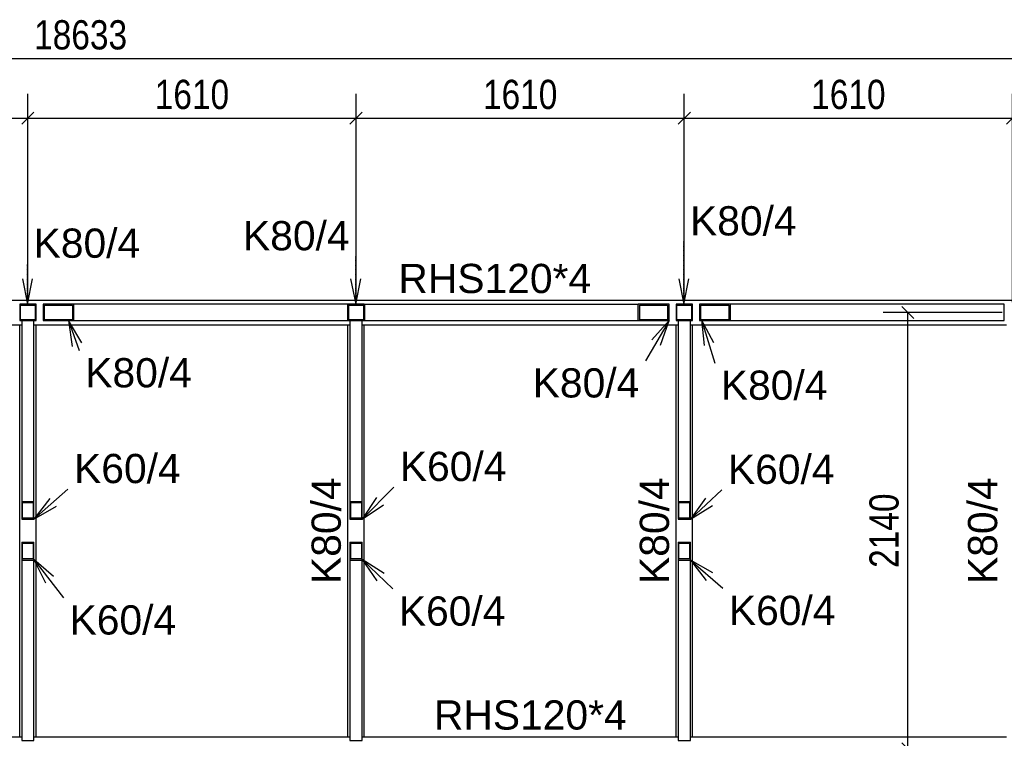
# Model space of a CAD drawing. Header units: millimetres. Extents: x -32861 to 254386, y 0 to 15445.
# Tile 60 of 67: x 200565 to 205395, y 1818 to 5341. Entities that reach past the tile are written whole.
import ezdxf

# ---------------------------------------------------------------- set-up
doc = ezdxf.new("R2010")
doc.units = ezdxf.units.MM
doc.linetypes.add('DXK_LINE_DOT4', pattern=[0.9408, 0.4704, -0.4704])
doc.styles.add('Arial', font='ARIAL.TTF', dxfattribs={"height": 0.2})
doc.styles.add('Arial Narrow', font='ARIALN.TTF', dxfattribs={"height": 0.2})

# ---------------------------------------------------------------- blocks, each defined once
blk = doc.blocks.new('Part-31944 - 31073')
h = blk.add_hatch(color=6)
h.paths.add_polyline_path([(203864.8, 3945.3), (203784.8, 3945.3), (203784.8, 3865.3), (203864.8, 3865.3)])
h.paths.add_polyline_path([(203788.8, 3869.3), (203788.8, 3941.3), (203860.8, 3941.3), (203860.8, 3869.3)])
at = {"color": 7}
for p, q in [((203864.8, 3945.3), (203784.8, 3945.3)), ((203784.8, 3945.3), (203784.8, 3865.3)), ((203788.8, 3869.3), (203788.8, 3941.3)), ((203788.8, 3941.3), (203860.8, 3941.3)), ((203860.8, 3941.3), (203860.8, 3869.3)), ((203864.8, 3865.3), (203864.8, 3945.3)), ((203784.8, 3865.3), (203864.8, 3865.3)), ((203860.8, 3869.3), (203788.8, 3869.3))]:
    blk.add_line(p, q, dxfattribs=at)
blk = doc.blocks.new('Part-32146 - 31073')
at = {"color": 7}
for p, q in [((200564.8, 1825.3), (200564.8, 3845.3)), ((200644.8, 1825.3), (200644.8, 3845.3))]:
    blk.add_line(p, q, dxfattribs=at)
blk = doc.blocks.new('Part-32119 - 31073')
at = {"color": 7}
for p, q in [((203784.8, 1825.3), (203784.8, 3845.3)), ((203864.8, 1825.3), (203864.8, 3845.3))]:
    blk.add_line(p, q, dxfattribs=at)
blk = doc.blocks.new('Part-31974 - 31073')
h = blk.add_hatch(color=6)
h.paths.add_polyline_path([(200830.8, 3945.3), (200679.2, 3945.3), (200679.2, 3865.3), (200830.8, 3865.3)])
h.paths.add_polyline_path([(200686.7, 3869.3), (200686.7, 3941.3), (200823.2, 3941.3), (200823.2, 3869.3)])
at = {"color": 7}
for p, q in [((200830.8, 3945.3), (200679.2, 3945.3)), ((200679.2, 3945.3), (200679.2, 3865.3)), ((200686.7, 3869.3), (200686.7, 3941.3)), ((200686.7, 3941.3), (200823.2, 3941.3)), ((200823.2, 3941.3), (200823.2, 3869.3)), ((202173.8, 3945.3), (200830.8, 3945.3)), ((200830.8, 3865.3), (200830.8, 3945.3)), ((202173.8, 3865.3), (202173.8, 3945.3)), ((200679.2, 3865.3), (200830.8, 3865.3)), ((200823.2, 3869.3), (200686.7, 3869.3)), ((200830.8, 3865.3), (202173.8, 3865.3))]:
    blk.add_line(p, q, dxfattribs=at)
blk = doc.blocks.new('Part-31619 - 31073')
h = blk.add_hatch(color=6)
h.paths.add_polyline_path([(203750.3, 3945.3), (203598.7, 3945.3), (203598.7, 3865.3), (203750.3, 3865.3)])
h.paths.add_polyline_path([(203606.3, 3869.3), (203606.3, 3941.3), (203742.8, 3941.3), (203742.8, 3869.3)])
at = {"color": 7}
for p, q in [((202255.8, 3945.3), (202255.8, 3865.3)), ((202255.8, 3945.3), (203598.7, 3945.3)), ((203598.7, 3865.3), (203598.7, 3945.3)), ((203750.3, 3945.3), (203598.7, 3945.3)), ((203606.3, 3869.3), (203606.3, 3941.3)), ((203606.3, 3941.3), (203742.8, 3941.3)), ((203742.8, 3941.3), (203742.8, 3869.3)), ((203750.3, 3865.3), (203750.3, 3945.3)), ((202255.8, 3865.3), (203598.7, 3865.3)), ((203598.7, 3865.3), (203750.3, 3865.3)), ((203742.8, 3869.3), (203606.3, 3869.3))]:
    blk.add_line(p, q, dxfattribs=at)
blk = doc.blocks.new('Part-31861 - 31073')
h = blk.add_hatch(color=6)
h.paths.add_polyline_path([(200634.8, 2979.1), (200574.8, 2979.1), (200574.8, 2891.2), (200634.8, 2891.2)])
h.paths.add_polyline_path([(200578.8, 2897), (200578.8, 2973.2), (200630.8, 2973.2), (200630.8, 2897)])
at = {"color": 7}
for p, q in [((200634.8, 3864.3), (200574.8, 3864.3)), ((200574.8, 3864.3), (200574.8, 2979.1)), ((200634.8, 2979.1), (200634.8, 3864.3)), ((200574.8, 2979.1), (200634.8, 2979.1)), ((200574.8, 2979.1), (200574.8, 2891.2)), ((200578.8, 2897), (200578.8, 2973.2)), ((200578.8, 2973.2), (200630.8, 2973.2)), ((200630.8, 2973.2), (200630.8, 2897)), ((200634.8, 2891.2), (200634.8, 2979.1)), ((200574.8, 2891.2), (200634.8, 2891.2)), ((200630.8, 2897), (200578.8, 2897))]:
    blk.add_line(p, q, dxfattribs=at)
blk = doc.blocks.new('Part-31624 - 31073')
h = blk.add_hatch(color=6)
h.paths.add_polyline_path([(204050.8, 3945.3), (203899.2, 3945.3), (203899.2, 3865.3), (204050.8, 3865.3)])
h.paths.add_polyline_path([(203906.7, 3869.3), (203906.7, 3941.3), (204043.2, 3941.3), (204043.2, 3869.3)])
at = {"color": 7}
for p, q in [((204050.8, 3945.3), (203899.2, 3945.3)), ((203899.2, 3945.3), (203899.2, 3865.3)), ((203906.7, 3869.3), (203906.7, 3941.3)), ((203906.7, 3941.3), (204043.2, 3941.3)), ((204043.2, 3941.3), (204043.2, 3869.3)), ((205393.8, 3945.3), (204050.8, 3945.3)), ((204050.8, 3865.3), (204050.8, 3945.3)), ((205393.8, 3865.3), (205393.8, 3945.3)), ((203899.2, 3865.3), (204050.8, 3865.3)), ((204043.2, 3869.3), (203906.7, 3869.3)), ((204050.8, 3865.3), (205393.8, 3865.3))]:
    blk.add_line(p, q, dxfattribs=at)
blk = doc.blocks.new('Part-31849 - 31073')
h = blk.add_hatch(color=6)
h.paths.add_polyline_path([(203854.8, 2979.1), (203794.8, 2979.1), (203794.8, 2891.2), (203854.8, 2891.2)])
h.paths.add_polyline_path([(203798.8, 2897), (203798.8, 2973.2), (203850.8, 2973.2), (203850.8, 2897)])
at = {"color": 7}
for p, q in [((203854.8, 3864.3), (203794.8, 3864.3)), ((203794.8, 3864.3), (203794.8, 2979.1)), ((203854.8, 2979.1), (203854.8, 3864.3)), ((203794.8, 2979.1), (203854.8, 2979.1)), ((203794.8, 2979.1), (203794.8, 2891.2)), ((203798.8, 2897), (203798.8, 2973.2)), ((203798.8, 2973.2), (203850.8, 2973.2)), ((203850.8, 2973.2), (203850.8, 2897)), ((203854.8, 2891.2), (203854.8, 2979.1)), ((203794.8, 2891.2), (203854.8, 2891.2)), ((203850.8, 2897), (203798.8, 2897))]:
    blk.add_line(p, q, dxfattribs=at)
blk = doc.blocks.new('Part-31826 - 31073')
h = blk.add_hatch(color=6)
h.paths.add_polyline_path([(202244.8, 2779.4), (202184.8, 2779.4), (202184.8, 2691.5), (202244.8, 2691.5)])
h.paths.add_polyline_path([(202188.8, 2697.4), (202188.8, 2773.5), (202240.8, 2773.5), (202240.8, 2697.4)])
at = {"color": 7}
for p, q in [((202184.8, 2779.4), (202244.8, 2779.4)), ((202184.8, 2779.4), (202184.8, 2691.5)), ((202188.8, 2697.4), (202188.8, 2773.5)), ((202188.8, 2773.5), (202240.8, 2773.5)), ((202240.8, 2773.5), (202240.8, 2697.4)), ((202244.8, 2691.5), (202244.8, 2779.4)), ((202184.8, 2691.5), (202184.8, 1806.3)), ((202184.8, 2691.5), (202244.8, 2691.5)), ((202240.8, 2697.4), (202188.8, 2697.4)), ((202244.8, 1806.3), (202244.8, 2691.5)), ((202184.8, 1806.3), (202244.8, 1806.3))]:
    blk.add_line(p, q, dxfattribs=at)
blk = doc.blocks.new('Part-31831 - 31073')
h = blk.add_hatch(color=6)
h.paths.add_polyline_path([(202244.8, 2979.1), (202184.8, 2979.1), (202184.8, 2891.2), (202244.8, 2891.2)])
h.paths.add_polyline_path([(202188.8, 2897), (202188.8, 2973.2), (202240.8, 2973.2), (202240.8, 2897)])
at = {"color": 7}
for p, q in [((202244.8, 3864.3), (202184.8, 3864.3)), ((202184.8, 3864.3), (202184.8, 2979.1)), ((202244.8, 2979.1), (202244.8, 3864.3)), ((202184.8, 2979.1), (202244.8, 2979.1)), ((202184.8, 2979.1), (202184.8, 2891.2)), ((202188.8, 2897), (202188.8, 2973.2)), ((202188.8, 2973.2), (202240.8, 2973.2)), ((202240.8, 2973.2), (202240.8, 2897)), ((202244.8, 2891.2), (202244.8, 2979.1)), ((202184.8, 2891.2), (202244.8, 2891.2)), ((202240.8, 2897), (202188.8, 2897))]:
    blk.add_line(p, q, dxfattribs=at)
blk = doc.blocks.new('Part-31844 - 31073')
h = blk.add_hatch(color=6)
h.paths.add_polyline_path([(203854.8, 2779.4), (203794.8, 2779.4), (203794.8, 2691.5), (203854.8, 2691.5)])
h.paths.add_polyline_path([(203798.8, 2697.4), (203798.8, 2773.5), (203850.8, 2773.5), (203850.8, 2697.4)])
at = {"color": 7}
for p, q in [((203794.8, 2779.4), (203854.8, 2779.4)), ((203794.8, 2779.4), (203794.8, 2691.5)), ((203798.8, 2697.4), (203798.8, 2773.5)), ((203798.8, 2773.5), (203850.8, 2773.5)), ((203850.8, 2773.5), (203850.8, 2697.4)), ((203854.8, 2691.5), (203854.8, 2779.4)), ((203794.8, 2691.5), (203794.8, 1806.3)), ((203794.8, 2691.5), (203854.8, 2691.5)), ((203850.8, 2697.4), (203798.8, 2697.4)), ((203854.8, 1806.3), (203854.8, 2691.5)), ((203794.8, 1806.3), (203854.8, 1806.3))]:
    blk.add_line(p, q, dxfattribs=at)
blk = doc.blocks.new('Part-31856 - 31073')
h = blk.add_hatch(color=6)
h.paths.add_polyline_path([(200634.8, 2779.4), (200574.8, 2779.4), (200574.8, 2691.5), (200634.8, 2691.5)])
h.paths.add_polyline_path([(200578.8, 2697.4), (200578.8, 2773.5), (200630.8, 2773.5), (200630.8, 2697.4)])
at = {"color": 7}
for p, q in [((200574.8, 2779.4), (200634.8, 2779.4)), ((200574.8, 2779.4), (200574.8, 2691.5)), ((200578.8, 2697.4), (200578.8, 2773.5)), ((200578.8, 2773.5), (200630.8, 2773.5)), ((200630.8, 2773.5), (200630.8, 2697.4)), ((200634.8, 2691.5), (200634.8, 2779.4)), ((200574.8, 2691.5), (200574.8, 1806.3)), ((200574.8, 2691.5), (200634.8, 2691.5)), ((200630.8, 2697.4), (200578.8, 2697.4)), ((200634.8, 1806.3), (200634.8, 2691.5)), ((200574.8, 1806.3), (200634.8, 1806.3))]:
    blk.add_line(p, q, dxfattribs=at)
blk = doc.blocks.new('Part-32116 - 31073')
at = {"color": 7}
for p, q in [((202174.8, 1825.3), (202174.8, 3845.3)), ((202254.8, 1825.3), (202254.8, 3845.3))]:
    blk.add_line(p, q, dxfattribs=at)
blk = doc.blocks.new('Part-31992 - 31073')
h = blk.add_hatch(color=6)
h.paths.add_polyline_path([(200644.8, 3945.3), (200564.8, 3945.3), (200564.8, 3865.3), (200644.8, 3865.3)])
h.paths.add_polyline_path([(200568.8, 3869.3), (200568.8, 3941.3), (200640.8, 3941.3), (200640.8, 3869.3)])
at = {"color": 7}
for p, q in [((200644.8, 3945.3), (200564.8, 3945.3)), ((200564.8, 3945.3), (200564.8, 3865.3)), ((200568.8, 3869.3), (200568.8, 3941.3)), ((200568.8, 3941.3), (200640.8, 3941.3)), ((200640.8, 3941.3), (200640.8, 3869.3)), ((200644.8, 3865.3), (200644.8, 3945.3)), ((200564.8, 3865.3), (200644.8, 3865.3)), ((200640.8, 3869.3), (200568.8, 3869.3))]:
    blk.add_line(p, q, dxfattribs=at)
blk = doc.blocks.new('Part-31997 - 31073')
h = blk.add_hatch(color=6)
h.paths.add_polyline_path([(202254.8, 3945.3), (202174.8, 3945.3), (202174.8, 3865.3), (202254.8, 3865.3)])
h.paths.add_polyline_path([(202178.8, 3869.3), (202178.8, 3941.3), (202250.8, 3941.3), (202250.8, 3869.3)])
at = {"color": 7}
for p, q in [((202254.8, 3945.3), (202174.8, 3945.3)), ((202174.8, 3945.3), (202174.8, 3865.3)), ((202178.8, 3869.3), (202178.8, 3941.3)), ((202178.8, 3941.3), (202250.8, 3941.3)), ((202250.8, 3941.3), (202250.8, 3869.3)), ((202254.8, 3865.3), (202254.8, 3945.3)), ((202174.8, 3865.3), (202254.8, 3865.3)), ((202250.8, 3869.3), (202178.8, 3869.3))]:
    blk.add_line(p, q, dxfattribs=at)
blk = doc.blocks.new('Part-32036 - 31073')
at = {"color": 7}
for p, q in [((197509.2, 3965.3), (208637.1, 3965.3)), ((199024.8, 3845.3), (200574.8, 3845.3)), ((200634.8, 3845.3), (202184.8, 3845.3)), ((202244.8, 3845.3), (203794.8, 3845.3)), ((203854.8, 3845.3), (205404.8, 3845.3))]:
    blk.add_line(p, q, dxfattribs=at)
blk = doc.blocks.new('Part-32109 - 31073')
at = {"color": 7}
for p, q in [((199024.8, 1825.3), (200574.8, 1825.3)), ((200634.8, 1825.3), (202184.8, 1825.3)), ((202244.8, 1825.3), (203794.8, 1825.3)), ((203854.8, 1825.3), (205404.8, 1825.3))]:
    blk.add_line(p, q, dxfattribs=at)
blk = doc.blocks.new('StraightDimension-32371 - 31073')
at = {"color": 174}
blk.add_line((191546.9, 5149.8), (210180.3, 5149.8), dxfattribs=at)
at = {"color": 30, "style": 'Arial Narrow'}
blk.add_text('18633', height=143.16, dxfattribs=at).set_placement((200635.6, 5194.8))
blk = doc.blocks.new('StraightDimension-52635 - 31073')
at = {"color": 174}
for p, q in [((200604.8, 3955.3), (200604.8, 4977.7)), ((202214.8, 3955.3), (202214.8, 4977.7)), ((200634.8, 4887.7), (200574.8, 4827.7)), ((202184.8, 4827.7), (202244.8, 4887.7)), ((200604.8, 4857.7), (202214.8, 4857.7))]:
    blk.add_line(p, q, dxfattribs=at)
at = {"color": 30, "style": 'Arial Narrow'}
blk.add_text('1610', height=143.16, dxfattribs=at).set_placement((201227.4, 4902.7))
blk = doc.blocks.new('StraightDimension-32440 - 31073')
at = {"color": 174}
for p, q in [((204951.3, 3875.3), (204891.3, 3935.3)), ((205384.8, 3905.3), (204801.3, 3905.3)), ((204921.3, 1765.3), (204921.3, 3905.3)), ((204891.3, 1795.3), (204951.3, 1735.3)), ((205343.8, 1765.3), (204801.3, 1765.3))]:
    blk.add_line(p, q, dxfattribs=at)
at = {"color": 30, "style": 'Arial Narrow'}
blk.add_text('2140', height=143.16, rotation=90.0002, dxfattribs=at).set_placement((204876.3, 2652.9))
blk = doc.blocks.new('StraightDimension-52636 - 31073')
at = {"color": 174}
for p, q in [((198994.8, 3955.3), (198994.8, 4977.7)), ((200604.8, 3955.3), (200604.8, 4977.7)), ((199024.8, 4887.7), (198964.8, 4827.7)), ((200574.8, 4827.7), (200634.8, 4887.7)), ((198994.8, 4857.7), (200604.8, 4857.7))]:
    blk.add_line(p, q, dxfattribs=at)
at = {"color": 30, "style": 'Arial Narrow'}
blk.add_text('1610', height=143.16, dxfattribs=at).set_placement((199617.4, 4902.7))
blk = doc.blocks.new('StraightDimension-52634 - 31073')
at = {"color": 174}
for p, q in [((202214.8, 3955.3), (202214.8, 4977.7)), ((203824.8, 3955.3), (203824.8, 4977.7)), ((202244.8, 4887.7), (202184.8, 4827.7)), ((203794.8, 4827.7), (203854.8, 4887.7)), ((202214.8, 4857.7), (203824.8, 4857.7))]:
    blk.add_line(p, q, dxfattribs=at)
at = {"color": 30, "style": 'Arial Narrow'}
blk.add_text('1610', height=143.16, dxfattribs=at).set_placement((202837.4, 4902.7))
blk = doc.blocks.new('StraightDimension-52633 - 31073')
at = {"color": 174}
for p, q in [((203824.8, 3955.3), (203824.8, 4977.7)), ((205434.8, 3955.3), (205434.8, 4977.7)), ((203854.8, 4887.7), (203794.8, 4827.7)), ((205404.8, 4827.7), (205464.8, 4887.7)), ((203824.8, 4857.7), (205434.8, 4857.7))]:
    blk.add_line(p, q, dxfattribs=at)
at = {"color": 30, "style": 'Arial Narrow'}
blk.add_text('1610', height=143.16, dxfattribs=at).set_placement((204447.4, 4902.7))
blk = doc.blocks.new('Mark-31852 - 31073')
at = {"color": 136}
for p, q in [((200634.8, 2694.4), (200779.3, 2506.2)), ((200634.8, 2694.4), (200691.1, 2580.1)), ((200730.7, 2610.5), (200634.8, 2694.4))]:
    blk.add_line(p, q, dxfattribs=at)
at = {"color": 30, "style": 'Arial'}
blk.add_text('K60/4', height=143.26, dxfattribs=at).set_placement((200809.3, 2326.2))
blk = doc.blocks.new('Mark-32107 - 31073')
at = {"color": 30, "style": 'Arial'}
blk.add_text('RHS120*4', height=143.26, dxfattribs=at).set_placement((202596.8, 1860.3))
blk = doc.blocks.new('Mark-31988 - 31073')
at = {"color": 136, "linetype": 'DXK_LINE_DOT4'}
blk.add_line((200603, 3945.3), (200603, 4143.4), dxfattribs=at)
at = {"color": 136}
for p, q in [((200578, 4070.3), (200603, 3945.3)), ((200603, 3945.3), (200628, 4070.3))]:
    blk.add_line(p, q, dxfattribs=at)
at = {"color": 30, "style": 'Arial'}
blk.add_text('K80/4', height=143.26, dxfattribs=at).set_placement((200633, 4173.4))
blk = doc.blocks.new('Mark-31970 - 31073')
at = {"color": 136}
for p, q in [((200804.9, 3865.3), (200856.5, 3718.1)), ((200804.9, 3865.3), (200822.7, 3739)), ((200869.8, 3755.6), (200804.9, 3865.3))]:
    blk.add_line(p, q, dxfattribs=at)
at = {"color": 30, "style": 'Arial'}
blk.add_text('K80/4', height=143.26, dxfattribs=at).set_placement((200886.5, 3538.1))
blk = doc.blocks.new('Mark-31615 - 31073')
at = {"color": 136}
for p, q in [((203750.3, 3865.3), (203634.1, 3668.4)), ((203750.3, 3865.3), (203665.3, 3770.3)), ((203708.3, 3744.9), (203750.3, 3865.3))]:
    blk.add_line(p, q, dxfattribs=at)
at = {"color": 30, "style": 'Arial'}
blk.add_text('K80/4', height=143.26, dxfattribs=at).set_placement((203081.3, 3488.4))
blk = doc.blocks.new('Mark-31620 - 31073')
at = {"color": 136}
for p, q in [((203909, 3869.3), (203974.2, 3657.2)), ((203909, 3869.3), (203921.8, 3742.5)), ((203969.6, 3757.1), (203909, 3869.3))]:
    blk.add_line(p, q, dxfattribs=at)
at = {"color": 30, "style": 'Arial'}
blk.add_text('K80/4', height=143.26, dxfattribs=at).set_placement((204004.2, 3477.2))
blk = doc.blocks.new('Mark-31845 - 31073')
at = {"color": 136}
for p, q in [((203854.8, 2891.2), (204009, 3034.9)), ((203929.2, 2994.7), (203854.8, 2891.2)), ((203854.8, 2891.2), (203963.3, 2958.1))]:
    blk.add_line(p, q, dxfattribs=at)
at = {"color": 30, "style": 'Arial'}
blk.add_text('K60/4', height=143.26, dxfattribs=at).set_placement((204039, 3064.9))
blk = doc.blocks.new('Mark-31822 - 31073')
at = {"color": 136}
for p, q in [((202244.8, 2694.4), (202394.6, 2549.9)), ((202244.8, 2694.4), (202317.4, 2589.7)), ((202352.1, 2625.6), (202244.8, 2694.4))]:
    blk.add_line(p, q, dxfattribs=at)
at = {"color": 30, "style": 'Arial'}
blk.add_text('K60/4', height=143.26, dxfattribs=at).set_placement((202424.6, 2369.9))
blk = doc.blocks.new('Mark-31827 - 31073')
at = {"color": 136}
for p, q in [((202244.8, 2891.2), (202399.5, 3049)), ((202314.4, 2997.9), (202244.8, 2891.2)), ((202244.8, 2891.2), (202350.1, 2962.9))]:
    blk.add_line(p, q, dxfattribs=at)
at = {"color": 30, "style": 'Arial'}
blk.add_text('K60/4', height=143.26, dxfattribs=at).set_placement((202429.5, 3079))
blk = doc.blocks.new('Mark-31840 - 31073')
at = {"color": 136}
for p, q in [((203854.8, 2691.5), (204013.6, 2553)), ((203854.8, 2691.5), (203932.5, 2590.5)), ((203965.4, 2628.2), (203854.8, 2691.5))]:
    blk.add_line(p, q, dxfattribs=at)
at = {"color": 30, "style": 'Arial'}
blk.add_text('K60/4', height=143.26, dxfattribs=at).set_placement((204043.6, 2373))
blk = doc.blocks.new('Mark-31857 - 31073')
at = {"color": 136}
for p, q in [((200634.8, 2891.2), (200801.5, 3038.6)), ((200711.8, 2992.7), (200634.8, 2891.2)), ((200634.8, 2891.2), (200744.9, 2955.3))]:
    blk.add_line(p, q, dxfattribs=at)
at = {"color": 30, "style": 'Arial'}
blk.add_text('K60/4', height=143.26, dxfattribs=at).set_placement((200831.5, 3068.6))
blk = doc.blocks.new('Mark-31940 - 31073')
at = {"color": 136, "linetype": 'DXK_LINE_DOT4'}
blk.add_line((203823, 3945.3), (203823, 4252.9), dxfattribs=at)
at = {"color": 136}
for p, q in [((203798, 4070.3), (203823, 3945.3)), ((203823, 3945.3), (203848, 4070.3))]:
    blk.add_line(p, q, dxfattribs=at)
at = {"color": 30, "style": 'Arial'}
blk.add_text('K80/4', height=143.26, dxfattribs=at).set_placement((203853, 4282.9))
blk = doc.blocks.new('Mark-32114 - 31073')
at = {"color": 30, "style": 'Arial'}
blk.add_text('K80/4', height=143.26, rotation=90.0002, dxfattribs=at).set_placement((202139.8, 2573.9))
blk = doc.blocks.new('Mark-31993 - 31073')
at = {"color": 136, "linetype": 'DXK_LINE_DOT4'}
blk.add_line((202213, 3945.3), (202213, 4180.1), dxfattribs=at)
at = {"color": 136}
for p, q in [((202188, 4070.3), (202213, 3945.3)), ((202213, 3945.3), (202238, 4070.3))]:
    blk.add_line(p, q, dxfattribs=at)
at = {"color": 30, "style": 'Arial'}
blk.add_text('K80/4', height=143.26, dxfattribs=at).set_placement((201660.2, 4210.1))
blk = doc.blocks.new('Mark-32034 - 31073')
at = {"color": 30, "style": 'Arial'}
blk.add_text('RHS120*4', height=143.26, dxfattribs=at).set_placement((202422.4, 4000.3))
blk = doc.blocks.new('Mark-32117 - 31073')
at = {"color": 30, "style": 'Arial'}
blk.add_text('K80/4', height=143.26, rotation=90.0002, dxfattribs=at).set_placement((203749.8, 2573.9))
blk = doc.blocks.new('Mark-32120 - 31073')
at = {"color": 30, "style": 'Arial'}
blk.add_text('K80/4', height=143.26, rotation=90.0002, dxfattribs=at).set_placement((205359.8, 2573.9))

msp = doc.modelspace()

# ---------------------------------------------------------------- block references
for name in ['StraightDimension-32371 - 31073', 'StraightDimension-52636 - 31073', 'StraightDimension-52635 - 31073', 'StraightDimension-52634 - 31073', 'StraightDimension-52633 - 31073', 'Mark-31940 - 31073', 'Mark-31993 - 31073', 'Mark-31988 - 31073', 'Mark-32034 - 31073', 'Part-32036 - 31073', 'Part-31992 - 31073', 'Part-31974 - 31073', 'Part-31997 - 31073', 'Part-31619 - 31073', 'Part-31944 - 31073', 'Part-31624 - 31073', 'StraightDimension-32440 - 31073', 'Part-31861 - 31073', 'Mark-31970 - 31073', 'Part-31831 - 31073', 'Mark-31615 - 31073', 'Part-31849 - 31073', 'Mark-31620 - 31073', 'Part-32146 - 31073', 'Part-32116 - 31073', 'Part-32119 - 31073', 'Mark-31857 - 31073', 'Mark-31827 - 31073', 'Mark-31845 - 31073', 'Mark-32114 - 31073', 'Mark-32117 - 31073', 'Mark-32120 - 31073', 'Part-31856 - 31073', 'Part-31826 - 31073', 'Part-31844 - 31073', 'Mark-31852 - 31073', 'Mark-31822 - 31073', 'Mark-31840 - 31073', 'Mark-32107 - 31073', 'Part-32109 - 31073']:
    msp.add_blockref(name, (0, 0))

doc.saveas('drawing.dxf')
